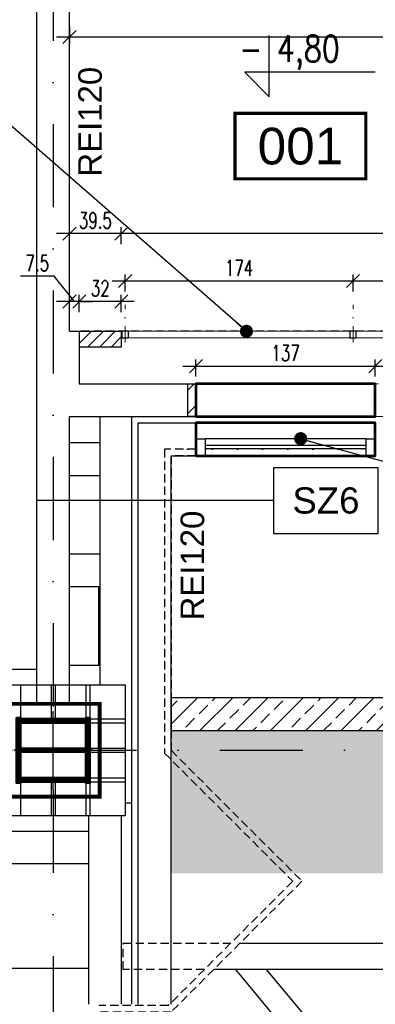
# Model space of a CAD drawing. Header units: centimetres. Extents: x -10702 to 24628, y -4437 to 19798.
# Tile 66 of 92: x 13434 to 13706, y 8406 to 9158. Entities that reach past the tile are written whole.
import ezdxf
from ezdxf.enums import TextEntityAlignment as Align

# ---------------------------------------------------------------- set-up
doc = ezdxf.new("R2010")
doc.units = ezdxf.units.CM
doc.header["$PDMODE"] = 35
doc.header["$PDSIZE"] = 0.1
for name, pattern in [('Kondygnacja  -0_5$0$DOT2', [3.175, 0, -3.175]), ('Kondygnacja  -0_5$0$HIDDEN', [9.525, 6.35, -3.175]), ('Osie rzutów$0$DASHDOT2', [12.7, 6.35, -3.175, 0, -3.175])]:
    doc.linetypes.add(name, pattern=pattern)
doc.layers.get('0').update_dxf_attribs({"color": 8})
doc.layers.get('DEFPOINTS').update_dxf_attribs({"color": 8})
for name, color, linetype, lineweight in [('ARCH_WIDOK', 8, 'Continuous', 13), ('Kondygnacja  -0_5$0$ARCH_INFO_WYMIARY', 8, 'Continuous', 9), ('Kondygnacja  -0_5$0$ARCH_WIDOK', 8, 'Continuous', 13), ('L_tabelka', 8, 'Continuous', 5)]:
    doc.layers.add(name, color=color, linetype=linetype, lineweight=lineweight)
for name, color, linetype in [('KJP_KURTYNY ZASILANIE', 1, '05_kurtyna_zas'), ('Kondygnacja  -0_5$0$ARCH_GRUNT', 8, 'Continuous'), ('Kondygnacja  -0_5$0$ARCH_INFO_KOTY_WYSOKOŚCIOWE_IST', 8, 'Continuous'), ('Kondygnacja  -0_5$0$ARCH_INFO_ODPORNOŚĆ OGNIOWA', 8, 'Continuous'), ('Kondygnacja  -0_5$0$ARCH_INFO_OPISY', 8, 'Continuous'), ('Kondygnacja  -0_5$0$ARCH_INFO_OPISY_PRZEGRODY_IST', 8, 'Continuous'), ('Kondygnacja  -0_5$0$ARCH_KONSTRUKCJA_NIEWIDOCZNA', 8, 'Continuous'), ('Kondygnacja  -0_5$0$ARCH_MUROWANE', 8, 'Continuous'), ('Kondygnacja  -0_5$0$ARCH_MUROWANE_IST', 8, 'Continuous'), ('Kondygnacja  -0_5$0$ARCH_NIEWIDOK_IST', 8, 'Kondygnacja  -0_5$0$HIDDEN'), ('Kondygnacja  -0_5$0$ARCH_OKŁADZINA', 8, 'Continuous'), ('Kondygnacja  -0_5$0$ARCH_POMOCNICZE', 8, 'Continuous'), ('Kondygnacja  -0_5$0$ARCH_PROFILE', 8, 'Continuous'), ('Kondygnacja  -0_5$0$ARCH_SZKŁO', 8, 'Continuous'), ('Kondygnacja  -0_5$0$ARCH_SŁUPY', 8, 'Continuous'), ('Kondygnacja  -0_5$0$ARCH_WIDOK_IST', 8, 'Continuous'), ('Kondygnacja  -0_5$0$ARCH_WYBURZENIA', 8, 'Kondygnacja  -0_5$0$DOT2'), ('Kondygnacja  -0_5$0$ARCH_ŚLUSARKA_DRZWI', 8, 'Continuous'), ('Kondygnacja  -0_5$0$ARCH_ŻELBET', 8, 'Continuous'), ('Kondygnacja  -0_5$0$ARCH_ŻELBET_IST', 8, 'Continuous'), ('Kondygnacja -1$0$ARCH_INFO_OPISY', 8, 'Continuous'), ('Kondygnacja -1$0$ARCH_SZYNY', 8, 'Continuous'), ('Osie rzutów$0$ARCH_INFO_OSIE_IST', 8, 'Osie rzutów$0$DASHDOT2'), ('Osie rzutów$0$ARCH_INFO_OSIE_OPISY_IST', 8, 'Continuous'), ('Pomieszczenia -05$0$ARCH_INFO_AREA_ETYKIETY_200', 8, 'Continuous')]:
    doc.layers.add(name, color=color, linetype=linetype)
doc.styles.add('Arial', font='arial.ttf')
doc.styles.add('Kondygnacja  -0_5$0$Arial', font='arial.ttf')
doc.styles.add('Kondygnacja  -0_5$0$Romans', font='Romans.shx', dxfattribs={"width": 0.7})
doc.styles.add('Kondygnacja  -0_5$0$ROMANS-50-CM', font='romans.shx', dxfattribs={"width": 0.8, "height": 10})
doc.styles.add('Kondygnacja  -0_5$0$Standard', font='txt')
doc.styles.add('Kondygnacja -1$0$Standard', font='txt')
doc.styles.add('Pomieszczenia -05$0$Arial', font='arial.ttf')
doc.linetypes.add('05_kurtyna_zas', pattern='A,50,-15,["KPz",Standard,S=10,R=0,X=-10,Y=-7.5],-35', length=100)
doc.linetypes.add('Kondygnacja -1$0$SZYNA_LINE', pattern='A,12.7,-7.75,["SZYNA",Kondygnacja -1$0$Standard,S=2.54,R=0,X=-5.95,Y=-1.27],-7.75', length=28.2)
doc.dimstyles.new('Kondygnacja  -0_5$0$ISO-25', dxfattribs={"dimtxt": 2.5, "dimasz": 2.5, "dimexe": 1.25, "dimexo": 0.625, "dimtad": 1, "dimtxsty": 'Kondygnacja  -0_5$0$Standard', "dimcen": 2.5, "dimadec": 0, "dimazin": 0, "dimtfac": 1, "dimtmove": 0, "dimatfit": 3, "dimfxl": 0, "dimarcsym": 0})
doc.dimstyles.new('Kondygnacja  -0_5$0$Wymiary 1-100', dxfattribs={"dimtxt": 12, "dimasz": 10, "dimexe": 5, "dimexo": 0, "dimgap": 4, "dimtad": 1, "dimrnd": 0.5, "dimzin": 12, "dimdsep": 46, "dimtxsty": 'Kondygnacja  -0_5$0$Romans', "dimblk": 'Kondygnacja  -0_5$0$_Oblique', "dimcen": 10, "dimdle": 10, "dimclrt": 55, "dimazin": 0, "dimtfac": 1, "dimtmove": 1, "dimatfit": 3, "dimfxl": 0, "dimtolj": 1, "dimtzin": 0, "dimarcsym": 0})
doc.dimstyles.new('Kondygnacja -1$0$ISO-25', dxfattribs={"dimtxt": 2.5, "dimasz": 2.5, "dimexe": 1.25, "dimexo": 0.625, "dimtad": 1, "dimtxsty": 'Kondygnacja -1$0$Standard', "dimcen": 2.5, "dimadec": 0, "dimazin": 0, "dimtfac": 1, "dimtmove": 0, "dimatfit": 3, "dimfxl": 0, "dimarcsym": 0})
pattern_1 = [(45, (12262.6883, 5363.0142), (-0.6735192, 0.6735192), [])]

# ---------------------------------------------------------------- blocks, each defined once
blk = doc.blocks.new('Osie rzutów')
at = {"layer": 'Osie rzutów$0$ARCH_INFO_OSIE_IST', "ltscale": 10}
for p, q in [((13460, 12510), (13460, 4623.26)), ((13460, 8570), (13460, 8630)), ((4436.04, 8600), (15156.54, 8600)), ((13490, 8600), (13430, 8600))]:
    blk.add_line(p, q, dxfattribs=at)
blk = doc.blocks.new('Kondygnacja  -0_5$0$_Oblique')
at = {"color": 0, "linetype": 'ByBlock', "lineweight": -2}
blk.add_line((-0.5, -0.5), (0.5, 0.5), dxfattribs=at)
blk = doc.blocks.new('*D246')
at = {"layer": 'DEFPOINTS', "color": 0}
for p in [(13472.5, 9170), (14080, 9170), (13472.5, 9144.77)]:
    blk.add_point(p, dxfattribs=at)
at = {"layer": 'Kondygnacja  -0_5$0$ARCH_INFO_WYMIARY', "color": 0, "lineweight": -2}
for p, q in [((13472.5, 9152.77), (13472.5, 9139.77)), ((14080, 9152.77), (14080, 9139.77)), ((14090, 9144.77), (13462.5, 9144.77))]:
    blk.add_line(p, q, dxfattribs=at)
at = {"layer": 'Kondygnacja  -0_5$0$ARCH_INFO_WYMIARY', "color": 0, "lineweight": -2, "xscale": 10, "yscale": 10, "zscale": 10, "rotation": 180}
blk.add_blockref('Kondygnacja  -0_5$0$_Oblique', (13472.5, 9144.77), dxfattribs=at)
at = {"layer": 'Kondygnacja  -0_5$0$ARCH_INFO_WYMIARY', "color": 0, "lineweight": -2, "xscale": 10, "yscale": 10, "zscale": 10}
blk.add_blockref('Kondygnacja  -0_5$0$_Oblique', (14080, 9144.77), dxfattribs=at)
at = {"layer": 'Kondygnacja  -0_5$0$ARCH_INFO_WYMIARY', "color": 55, "insert": (13776.25, 9154.77), "char_height": 12, "attachment_point": 5, "style": 'Kondygnacja  -0_5$0$Romans'}
blk.add_mtext('\\A1;607.5', dxfattribs=at)
blk = doc.blocks.new('Kondygnacja  -0_5$0$_Dot')
at = {"color": 0, "linetype": 'ByBlock', "lineweight": -2}
blk.add_line((-0.5, 0), (-1, 0), dxfattribs=at)
at = {"color": 0, "linetype": 'ByBlock', "const_width": 0.5}
blk.add_lwpolyline([(-0.25, 0, 1), (0.25, 0, 1)], format="xyb", close=True, dxfattribs=at)
blk = doc.blocks.new('*D202')
at = {"layer": 'DEFPOINTS', "color": 0}
for p in [(13659.23, 8825), (13350.63, 8425.03), (13596.23, 8425.03)]:
    blk.add_point(p, dxfattribs=at)
at = {"layer": 'Kondygnacja  -0_5$0$ARCH_INFO_WYMIARY', "color": 0, "lineweight": -2}
for p, q in [((13350.63, 8835), (13350.63, 8415.03)), ((13358.63, 8825), (13345.63, 8825)), ((13358.63, 8425.03), (13345.63, 8425.03))]:
    blk.add_line(p, q, dxfattribs=at)
at = {"layer": 'Kondygnacja  -0_5$0$ARCH_INFO_WYMIARY', "color": 0, "lineweight": -2, "xscale": 10, "yscale": 10, "zscale": 10}
for p, rotation in [((13350.63, 8825), 90), ((13350.63, 8425.03), 270)]:
    blk.add_blockref('Kondygnacja  -0_5$0$_Oblique', p, dxfattribs=dict(at, rotation=rotation))
at = {"layer": 'Kondygnacja  -0_5$0$ARCH_INFO_WYMIARY', "color": 55, "insert": (13340.63, 8625.01), "char_height": 12, "attachment_point": 5, "rotation": 90, "style": 'Kondygnacja  -0_5$0$Romans'}
blk.add_mtext('\\A1;400', dxfattribs=at)
blk = doc.blocks.new('Pomieszczenia -05$0$etykieta_numer')
at = {"color": 0, "linetype": 'ByBlock', "const_width": 2.44}
blk.add_lwpolyline([(-50, -50), (-50, 0), (50, 0), (50, -50)], close=True, dxfattribs=at)
at = {"color": 0, "linetype": 'ByBlock', "style": 'Pomieszczenia -05$0$Arial'}
blk.add_attdef('AECAREA:NUMBER', text='', height=28, dxfattribs=at).set_placement((0, -25), align=Align.MIDDLE)
blk = doc.blocks.new('*D305')
at = {"layer": 'DEFPOINTS', "color": 0}
for p in [(13706, 8893.39), (13569, 8880), (13706, 8880)]:
    blk.add_point(p, dxfattribs=at)
at = {"layer": 'Kondygnacja  -0_5$0$ARCH_INFO_WYMIARY', "color": 0, "lineweight": -2}
for p, q in [((13569, 8885.39), (13569, 8898.39)), ((13706, 8885.39), (13706, 8898.39)), ((13559, 8893.39), (13716, 8893.39))]:
    blk.add_line(p, q, dxfattribs=at)
at = {"layer": 'Kondygnacja  -0_5$0$ARCH_INFO_WYMIARY', "color": 0, "lineweight": -2, "xscale": 10, "yscale": 10, "zscale": 10, "rotation": 180}
blk.add_blockref('Kondygnacja  -0_5$0$_Oblique', (13569, 8893.39), dxfattribs=at)
at = {"layer": 'Kondygnacja  -0_5$0$ARCH_INFO_WYMIARY', "color": 0, "lineweight": -2, "xscale": 10, "yscale": 10, "zscale": 10}
blk.add_blockref('Kondygnacja  -0_5$0$_Oblique', (13706, 8893.39), dxfattribs=at)
at = {"layer": 'Kondygnacja  -0_5$0$ARCH_INFO_WYMIARY', "color": 55, "insert": (13637.5, 8903.39), "char_height": 12, "attachment_point": 5, "style": 'Kondygnacja  -0_5$0$Romans'}
blk.add_mtext('\\A1;137', dxfattribs=at)
blk = doc.blocks.new('*D306')
at = {"layer": 'DEFPOINTS', "color": 0}
for p in [(13726, 8893.39), (13706, 8880), (13726, 8880)]:
    blk.add_point(p, dxfattribs=at)
at = {"layer": 'Kondygnacja  -0_5$0$ARCH_INFO_WYMIARY', "color": 0, "lineweight": -2}
for p, q in [((13716, 8893.39), (13721.1, 8910.39)), ((13721.1, 8910.39), (13742.7, 8910.39)), ((13706, 8885.39), (13706, 8898.39)), ((13726, 8885.39), (13726, 8898.39)), ((13696, 8893.39), (13736, 8893.39))]:
    blk.add_line(p, q, dxfattribs=at)
at = {"layer": 'Kondygnacja  -0_5$0$ARCH_INFO_WYMIARY', "color": 0, "lineweight": -2, "xscale": 10, "yscale": 10, "zscale": 10, "rotation": 180}
blk.add_blockref('Kondygnacja  -0_5$0$_Oblique', (13706, 8893.39), dxfattribs=at)
at = {"layer": 'Kondygnacja  -0_5$0$ARCH_INFO_WYMIARY', "color": 0, "lineweight": -2, "xscale": 10, "yscale": 10, "zscale": 10}
blk.add_blockref('Kondygnacja  -0_5$0$_Oblique', (13726, 8893.39), dxfattribs=at)
at = {"layer": 'Kondygnacja  -0_5$0$ARCH_INFO_WYMIARY', "color": 55, "insert": (13731.9, 8920.39), "char_height": 12, "attachment_point": 5, "style": 'Kondygnacja  -0_5$0$Romans'}
blk.add_mtext('\\A1;20', dxfattribs=at)
blk = doc.blocks.new('*D315')
at = {"layer": 'DEFPOINTS', "color": 0}
for p in [(13472.5, 8942.74), (13472.5, 8920), (13480, 8920)]:
    blk.add_point(p, dxfattribs=at)
at = {"layer": 'Kondygnacja  -0_5$0$ARCH_INFO_WYMIARY', "color": 0, "lineweight": -2}
for p, q in [((13460.72, 8962.06), (13435.12, 8962.06)), ((13476.25, 8942.74), (13460.72, 8962.06)), ((13472.5, 8942.74), (13462.5, 8942.74)), ((13472.5, 8934.74), (13472.5, 8947.74)), ((13480, 8942.74), (13472.5, 8942.74)), ((13480, 8942.74), (13472.5, 8942.74)), ((13480, 8934.74), (13480, 8947.74)), ((13480, 8942.74), (13490, 8942.74))]:
    blk.add_line(p, q, dxfattribs=at)
at = {"layer": 'Kondygnacja  -0_5$0$ARCH_INFO_WYMIARY', "color": 0, "lineweight": -2, "xscale": 10, "yscale": 10, "zscale": 10}
blk.add_blockref('Kondygnacja  -0_5$0$_Oblique', (13472.5, 8942.74), dxfattribs=at)
at = {"layer": 'Kondygnacja  -0_5$0$ARCH_INFO_WYMIARY', "color": 0, "lineweight": -2, "xscale": 10, "yscale": 10, "zscale": 10, "rotation": 180}
blk.add_blockref('Kondygnacja  -0_5$0$_Oblique', (13480, 8942.74), dxfattribs=at)
at = {"layer": 'Kondygnacja  -0_5$0$ARCH_INFO_WYMIARY', "color": 55, "insert": (13447.92, 8972.06), "char_height": 12, "attachment_point": 5, "style": 'Kondygnacja  -0_5$0$Romans'}
blk.add_mtext('\\A1;7.5', dxfattribs=at)
blk = doc.blocks.new('*D316')
at = {"layer": 'DEFPOINTS', "color": 0}
for p in [(13480, 8942.74), (13480, 8920), (13512, 8920)]:
    blk.add_point(p, dxfattribs=at)
at = {"layer": 'Kondygnacja  -0_5$0$ARCH_INFO_WYMIARY', "color": 0, "lineweight": -2}
for p, q in [((13522, 8942.74), (13470, 8942.74)), ((13480, 8934.74), (13480, 8947.74)), ((13512, 8934.74), (13512, 8947.74))]:
    blk.add_line(p, q, dxfattribs=at)
at = {"layer": 'Kondygnacja  -0_5$0$ARCH_INFO_WYMIARY', "color": 0, "lineweight": -2, "xscale": 10, "yscale": 10, "zscale": 10, "rotation": 180}
blk.add_blockref('Kondygnacja  -0_5$0$_Oblique', (13480, 8942.74), dxfattribs=at)
at = {"layer": 'Kondygnacja  -0_5$0$ARCH_INFO_WYMIARY', "color": 0, "lineweight": -2, "xscale": 10, "yscale": 10, "zscale": 10}
blk.add_blockref('Kondygnacja  -0_5$0$_Oblique', (13512, 8942.74), dxfattribs=at)
at = {"layer": 'Kondygnacja  -0_5$0$ARCH_INFO_WYMIARY', "color": 55, "insert": (13496, 8952.74), "char_height": 12, "attachment_point": 5, "style": 'Kondygnacja  -0_5$0$Romans'}
blk.add_mtext('\\A1;32', dxfattribs=at)
blk = doc.blocks.new('*D312')
at = {"layer": 'DEFPOINTS', "color": 0}
for p in [(13472.5, 8994.64), (13472.5, 8920), (13512, 8920)]:
    blk.add_point(p, dxfattribs=at)
at = {"layer": 'Kondygnacja  -0_5$0$ARCH_INFO_WYMIARY', "color": 0, "lineweight": -2}
for p, q in [((13522, 8994.64), (13462.5, 8994.64)), ((13472.5, 8986.64), (13472.5, 8999.64)), ((13512, 8986.64), (13512, 8999.64))]:
    blk.add_line(p, q, dxfattribs=at)
at = {"layer": 'Kondygnacja  -0_5$0$ARCH_INFO_WYMIARY', "color": 0, "lineweight": -2, "xscale": 10, "yscale": 10, "zscale": 10, "rotation": 180}
blk.add_blockref('Kondygnacja  -0_5$0$_Oblique', (13472.5, 8994.64), dxfattribs=at)
at = {"layer": 'Kondygnacja  -0_5$0$ARCH_INFO_WYMIARY', "color": 0, "lineweight": -2, "xscale": 10, "yscale": 10, "zscale": 10}
blk.add_blockref('Kondygnacja  -0_5$0$_Oblique', (13512, 8994.64), dxfattribs=at)
at = {"layer": 'Kondygnacja  -0_5$0$ARCH_INFO_WYMIARY', "color": 55, "insert": (13492.25, 9004.64), "char_height": 12, "attachment_point": 5, "style": 'Kondygnacja  -0_5$0$Romans'}
blk.add_mtext('\\A1;39.5', dxfattribs=at)
blk = doc.blocks.new('*D318')
at = {"layer": 'DEFPOINTS', "color": 0}
for p in [(13689, 8958.4), (13689, 8940.17), (13863, 8940.17)]:
    blk.add_point(p, dxfattribs=at)
at = {"layer": 'Kondygnacja  -0_5$0$ARCH_INFO_WYMIARY', "color": 0, "lineweight": -2}
for p, q in [((13873, 8958.4), (13679, 8958.4)), ((13689, 8950.4), (13689, 8963.4)), ((13863, 8950.4), (13863, 8963.4))]:
    blk.add_line(p, q, dxfattribs=at)
at = {"layer": 'Kondygnacja  -0_5$0$ARCH_INFO_WYMIARY', "color": 0, "lineweight": -2, "xscale": 10, "yscale": 10, "zscale": 10, "rotation": 180}
blk.add_blockref('Kondygnacja  -0_5$0$_Oblique', (13689, 8958.4), dxfattribs=at)
at = {"layer": 'Kondygnacja  -0_5$0$ARCH_INFO_WYMIARY', "color": 0, "lineweight": -2, "xscale": 10, "yscale": 10, "zscale": 10}
blk.add_blockref('Kondygnacja  -0_5$0$_Oblique', (13863, 8958.4), dxfattribs=at)
at = {"layer": 'Kondygnacja  -0_5$0$ARCH_INFO_WYMIARY', "color": 55, "insert": (13776, 8968.4), "char_height": 12, "attachment_point": 5, "style": 'Kondygnacja  -0_5$0$Romans'}
blk.add_mtext('\\A1;174', dxfattribs=at)
blk = doc.blocks.new('*D313')
at = {"layer": 'DEFPOINTS', "color": 0}
for p in [(13515, 8958.4), (13515, 8940.17), (13689, 8940.17)]:
    blk.add_point(p, dxfattribs=at)
at = {"layer": 'Kondygnacja  -0_5$0$ARCH_INFO_WYMIARY', "color": 0, "lineweight": -2}
for p, q in [((13699, 8958.4), (13505, 8958.4)), ((13515, 8950.4), (13515, 8963.4)), ((13689, 8950.4), (13689, 8963.4))]:
    blk.add_line(p, q, dxfattribs=at)
at = {"layer": 'Kondygnacja  -0_5$0$ARCH_INFO_WYMIARY', "color": 0, "lineweight": -2, "xscale": 10, "yscale": 10, "zscale": 10, "rotation": 180}
blk.add_blockref('Kondygnacja  -0_5$0$_Oblique', (13515, 8958.4), dxfattribs=at)
at = {"layer": 'Kondygnacja  -0_5$0$ARCH_INFO_WYMIARY', "color": 0, "lineweight": -2, "xscale": 10, "yscale": 10, "zscale": 10}
blk.add_blockref('Kondygnacja  -0_5$0$_Oblique', (13689, 8958.4), dxfattribs=at)
at = {"layer": 'Kondygnacja  -0_5$0$ARCH_INFO_WYMIARY', "color": 55, "insert": (13602, 8968.4), "char_height": 12, "attachment_point": 5, "style": 'Kondygnacja  -0_5$0$Romans'}
blk.add_mtext('\\A1;174', dxfattribs=at)
blk = doc.blocks.new('*D311')
at = {"layer": 'DEFPOINTS', "color": 0}
for p in [(13512, 8994.64), (13512, 8920), (14040, 8920)]:
    blk.add_point(p, dxfattribs=at)
at = {"layer": 'Kondygnacja  -0_5$0$ARCH_INFO_WYMIARY', "color": 0, "lineweight": -2}
for p, q in [((14050, 8994.64), (13502, 8994.64)), ((13512, 8986.64), (13512, 8999.64)), ((14040, 8986.64), (14040, 8999.64))]:
    blk.add_line(p, q, dxfattribs=at)
at = {"layer": 'Kondygnacja  -0_5$0$ARCH_INFO_WYMIARY', "color": 0, "lineweight": -2, "xscale": 10, "yscale": 10, "zscale": 10, "rotation": 180}
blk.add_blockref('Kondygnacja  -0_5$0$_Oblique', (13512, 8994.64), dxfattribs=at)
at = {"layer": 'Kondygnacja  -0_5$0$ARCH_INFO_WYMIARY', "color": 0, "lineweight": -2, "xscale": 10, "yscale": 10, "zscale": 10}
blk.add_blockref('Kondygnacja  -0_5$0$_Oblique', (14040, 8994.64), dxfattribs=at)
at = {"layer": 'Kondygnacja  -0_5$0$ARCH_INFO_WYMIARY', "color": 55, "insert": (13776, 8994.9), "char_height": 12, "attachment_point": 5, "style": 'Kondygnacja  -0_5$0$Romans'}
blk.add_mtext('\\A1;528\\P311', dxfattribs=at)
blk = doc.blocks.new('Kondygnacja -1$0$_Dot')
at = {"color": 0, "linetype": 'ByBlock', "lineweight": -2}
blk.add_line((-0.5, 0), (-1, 0), dxfattribs=at)
at = {"color": 0, "linetype": 'ByBlock', "const_width": 0.5}
blk.add_lwpolyline([(-0.25, 0, 1), (0.25, 0, 1)], format="xyb", close=True, dxfattribs=at)

msp = doc.modelspace()

# ---------------------------------------------------------------- hatches: boundary and pattern name
at = {"layer": 'Kondygnacja  -0_5$0$ARCH_GRUNT', "linetype": 'Continuous', "lineweight": 5}
h = msp.add_hatch(dxfattribs=at)
h.set_pattern_fill('EARTH', color=256, scale=15, angle=45, style=0)
h.paths.add_polyline_path([(1133.967, 11046.454), (2362.513, 12275), (4925, 12275), (4925, 14755), (7550.104, 14755), (8720.104, 13585), (9935, 13585), (9935, 12742), (10195, 12742), (10195, 12464.645), (10065.178, 12334.822), (10020.355, 12290), (11107.426, 12290), (13507.426, 9890), (14135, 9890), (14135, 8825), (14045, 8825), (14045, 8794.645), (13865.355, 8615), (13550, 8615), (13550, 8506), (14915, 8507.069), (14915, 8955.706), (14915, 9408.893), (14535, 9611.265), (14535, 10290), (13673.112, 10290), (11273.112, 12690), (10595, 12690), (10595, 13102), (10335, 13102), (10335, 13985), (8885.79, 13985), (7715.79, 15155), (4525, 15155), (4525, 12675), (2196.827, 12675), (851.124, 11329.297)])
at = {"layer": 'Kondygnacja  -0_5$0$ARCH_MUROWANE', "linetype": 'Continuous', "lineweight": -3}
h = msp.add_hatch(dxfattribs=at)
h.set_pattern_fill('ANSI31', color=256, scale=2, angle=360, style=0)
h.set_pattern_definition([(45, (30906.3224, 19296.4343), (-4.490128, 4.490128), [])])
h.paths.add_polyline_path([(13480, 8920), (13480, 8908), (13512, 8908), (13512, 8920)])
h = msp.add_hatch(dxfattribs=at)
h.set_pattern_fill('ANSI31', color=256, scale=4, style=0)
h.paths.add_polyline_path([(13562.5, 8855), (13569, 8855), (13569, 8880), (13562.5, 8880)])
at = {"layer": 'Kondygnacja  -0_5$0$ARCH_SŁUPY', "lineweight": 40}
h = msp.add_hatch(dxfattribs=at)
h.set_pattern_fill('ANSI31', color=256, scale=0.3, style=0)
h.set_pattern_definition(pattern_1)
h.paths.add_polyline_path([(13432, 8575), (13435, 8575), (13435, 8625), (13432, 8625)])
h = msp.add_hatch(dxfattribs=at)
h.set_pattern_fill('ANSI31', color=256, scale=0.3, style=0)
h.set_pattern_definition(pattern_1)
h.paths.add_polyline_path([(13485, 8621), (13485, 8624), (13435, 8624), (13435, 8621)])
h = msp.add_hatch(dxfattribs=at)
h.set_pattern_fill('ANSI31', color=256, scale=0.3, style=0)
h.set_pattern_definition(pattern_1)
h.paths.add_polyline_path([(13485, 8575), (13488, 8575), (13488, 8625), (13485, 8625)])
h = msp.add_hatch(dxfattribs=at)
h.set_pattern_fill('ANSI31', color=256, scale=0.3, style=0)
h.set_pattern_definition(pattern_1)
h.paths.add_polyline_path([(13485, 8598.5), (13485, 8601.5), (13435, 8601.5), (13435, 8598.5)])
h = msp.add_hatch(dxfattribs=at)
h.set_pattern_fill('ANSI31', color=256, scale=0.3, style=0)
h.set_pattern_definition(pattern_1)
h.paths.add_polyline_path([(13485, 8576), (13485, 8579), (13435, 8579), (13435, 8576)])
at = {"layer": 'Kondygnacja  -0_5$0$ARCH_ŻELBET', "linetype": 'Continuous', "lineweight": -3}
h = msp.add_hatch(dxfattribs=at)
h.set_pattern_fill('ANSI33', color=256, scale=3, style=0)
h.paths.add_polyline_path([(13865.355, 8615), (13855, 8640), (13550, 8640), (13550, 8615)], flags=0)

# ---------------------------------------------------------------- linework, layer by layer
for points in [[(13517.5, 8920), (13512.5, 8920), (13512.5, 8915), (13517.5, 8915)], [(13691.5, 8920), (13686.5, 8920), (13686.5, 8915), (13691.5, 8915)]]:
    msp.add_lwpolyline(points, close=True)
at = {"layer": 'ARCH_WIDOK', "linetype": 'Osie rzutów$0$DASHDOT2', "ltscale": 2}
for p, q in [((13515, 8911.351), (13515, 8940.169)), ((13689, 8911.351), (13689, 8940.169))]:
    msp.add_line(p, q, dxfattribs=at)
at = {"layer": 'ARCH_WIDOK'}
msp.add_line((14040, 8920), (13480, 8920), dxfattribs=at)
msp.add_lwpolyline([(14039.5, 8920), (13512.5, 8920), (13512.5, 8915), (14039.5, 8915)], close=True, dxfattribs=at)
at = {"layer": 'Kondygnacja  -0_5$0$ARCH_INFO_KOTY_WYSOKOŚCIOWE_IST'}
msp.add_lwpolyline([(13705.972, 9117.901), (13606.254, 9117.901), (13625.004, 9099.151), (13625.004, 9145.994)], dxfattribs=at)
at = {"layer": 'Kondygnacja  -0_5$0$ARCH_INFO_OPISY_PRZEGRODY_IST'}
msp.add_lwpolyline([(13628.291, 8790.672), (13628.291, 8765.672), (13708.291, 8765.672), (13708.291, 8815.672), (13628.291, 8815.672), (13628.291, 8790.672), (13447.5, 8790.672)], dxfattribs=at)
at = {"layer": 'Kondygnacja  -0_5$0$ARCH_KONSTRUKCJA_NIEWIDOCZNA'}
msp.add_lwpolyline([(13515, 8650), (13515, 8550), (13405, 8550), (13405, 8650)], close=True, dxfattribs=at)
for points in [[(13435, 8650), (13435, 8625)], [(13458.5, 8650), (13458.5, 8624)], [(13461.5, 8650), (13461.5, 8624)], [(13485, 8650), (13485, 8625)], [(13488, 8650), (13488, 8625)], [(13488, 8624), (13515, 8624)], [(13488, 8621), (13515, 8621)], [(13488, 8601.5), (13515, 8601.5)], [(13488, 8598.5), (13515, 8598.5)], [(13435, 8575), (13435, 8550)], [(13458.5, 8576), (13458.5, 8550)], [(13461.494, 8576), (13461.494, 8550)], [(13485, 8575), (13485, 8550)], [(13488, 8579), (13515, 8579)], [(13488, 8576), (13515, 8576)], [(13488, 8575), (13488, 8550)]]:
    msp.add_lwpolyline(points, dxfattribs=at)
at = {"layer": 'Kondygnacja  -0_5$0$ARCH_MUROWANE', "linetype": 'Continuous', "lineweight": -3}
for points in [[(13480, 8920), (13512, 8920), (13512, 8908), (13480, 8908)], [(13562.5, 8880), (13569, 8880), (13569, 8855), (13562.5, 8855)]]:
    msp.add_lwpolyline(points, dxfattribs=at)
at = {"layer": 'Kondygnacja  -0_5$0$ARCH_MUROWANE_IST', "ltscale": 4}
for p, q in [((13525, 8850), (13569, 8850)), ((13525, 8406), (13525, 8850)), ((13550, 8825), (13569, 8825)), ((13550, 8406), (13550, 8825)), ((13515, 8560), (13520, 8560))]:
    msp.add_line(p, q, dxfattribs=at)
msp.add_lwpolyline([(13569, 8850), (13569, 8825)], dxfattribs=at)
at = {"layer": 'Kondygnacja  -0_5$0$ARCH_NIEWIDOK_IST'}
msp.add_line((14040, 8920), (13480, 8920), dxfattribs=at)
for points in [[(13569, 8830), (13545.002, 8830), (13545.002, 8597.929), (13642.931, 8500), (13547.931, 8405), (13495.002, 8405)], [(13569, 8825), (13550, 8825), (13550.002, 8600), (13650.002, 8500), (13550.002, 8400), (13495.002, 8400)], [(13575.538, 8432.606), (13513.5, 8432.606), (13513.5, 8452.606), (13595.538, 8452.606)]]:
    msp.add_lwpolyline(points, dxfattribs=at)
at = {"layer": 'Kondygnacja  -0_5$0$ARCH_OKŁADZINA'}
msp.add_lwpolyline([(13487, 8538), (13398, 8538), (13398, 8662), (13447.5, 8662)], dxfattribs=at)
at = {"layer": 'Kondygnacja  -0_5$0$ARCH_POMOCNICZE'}
msp.add_lwpolyline([(14020, 8825), (14020, 8805), (13855, 8640), (13550, 8640), (13550, 8615), (13865.355, 8615), (14045, 8794.645), (14045, 8825)], close=True, dxfattribs=at)
at = {"layer": 'Kondygnacja  -0_5$0$ARCH_PROFILE'}
for points in [[(13576, 8838), (13576, 8825), (13569, 8825), (13569, 8838)], [(13706, 8838), (13706, 8825), (13699, 8825), (13699, 8838)]]:
    msp.add_lwpolyline(points, close=True, dxfattribs=at)
at = {"layer": 'Kondygnacja  -0_5$0$ARCH_SZKŁO'}
for points in [[(13699, 8832.75), (13576, 8832.75)], [(13699, 8830.25), (13576, 8830.25)]]:
    msp.add_lwpolyline(points, dxfattribs=at)
at = {"layer": 'Kondygnacja  -0_5$0$ARCH_SŁUPY', "lineweight": 40}
for p, q in [((13435, 8601.5), (13485, 8601.5)), ((13485, 8598.5), (13435, 8598.5))]:
    msp.add_line(p, q, dxfattribs=at)
at = {"layer": 'Kondygnacja  -0_5$0$ARCH_SŁUPY', "const_width": 3}
msp.add_lwpolyline([(13424.5, 8635.5), (13495.5, 8635.5), (13495.5, 8564.5), (13424.5, 8564.5)], close=True, dxfattribs=at)
at = {"layer": 'Kondygnacja  -0_5$0$ARCH_SŁUPY', "lineweight": 40}
for points in [[(13432, 8625), (13435, 8625), (13435, 8575), (13432, 8575)], [(13485, 8625), (13488, 8625), (13488, 8575), (13485, 8575)]]:
    msp.add_lwpolyline(points, close=True, dxfattribs=at)
for points in [[(13485, 8624), (13435, 8624)], [(13435, 8621), (13485, 8621)], [(13485, 8579), (13435, 8579)], [(13435, 8576), (13485, 8576)]]:
    msp.add_lwpolyline(points, dxfattribs=at)
at = {"layer": 'Kondygnacja  -0_5$0$ARCH_WIDOK', "linetype": 'Kondygnacja  -0_5$0$HIDDEN', "ltscale": 2}
msp.add_lwpolyline([(13562.5, 8880), (13752.5, 8880), (13752.5, 8855), (13562.5, 8855)], close=True, dxfattribs=at)
msp.add_lwpolyline([(13569, 8850), (13706, 8850)], dxfattribs=at)
at = {"layer": 'Kondygnacja  -0_5$0$ARCH_WIDOK'}
msp.add_lwpolyline([(13576, 8825), (13699, 8825)], dxfattribs=at)
at = {"layer": 'Kondygnacja  -0_5$0$ARCH_WIDOK_IST'}
for points in [[(13602.609, 8452.606), (13931.822, 8452.606), (13993.358, 8514.142), (14007.5, 8500), (13940.106, 8432.606), (13582.609, 8432.606)], [(13622.64, 8432.606), (13916.981, 8080), (13924.216, 8080), (13953.358, 8109.142), (13967.5, 8095), (13932.5, 8060), (13907.5, 8060), (13599.453, 8432.606)]]:
    msp.add_lwpolyline(points, dxfattribs=at)
at = {"layer": 'Kondygnacja  -0_5$0$ARCH_WYBURZENIA', "ltscale": 6}
for points in [[(13562.5, 8880), (13697.5, 8880)], [(13562.5, 8855), (13697.5, 8855)], [(13562.5, 8850), (13697.5, 8850)], [(13562.5, 8830), (13697.5, 8830)], [(13697.5, 8825), (13562.5, 8825)]]:
    msp.add_lwpolyline(points, dxfattribs=at)
at = {"layer": 'Kondygnacja  -0_5$0$ARCH_ŚLUSARKA_DRZWI'}
msp.add_line((13699, 8838), (13576, 8838), dxfattribs=at)
at = {"layer": 'Kondygnacja  -0_5$0$ARCH_ŻELBET', "linetype": 'Continuous', "lineweight": 30}
for p, q in [((13855, 8640), (13550, 8640)), ((13550, 8640), (13550, 8615)), ((13550, 8615), (13865.355, 8615))]:
    msp.add_line(p, q, dxfattribs=at)
at = {"layer": 'Kondygnacja  -0_5$0$ARCH_ŻELBET_IST', "ltscale": 4}
for p, q in [((13447.5, 8650), (13447.5, 9750)), ((13447.5, 8635.5), (13447.5, 9562)), ((13472.5, 8920), (13472.5, 9180)), ((13472.5, 8920), (13480, 8920)), ((13480, 8920), (13480, 8880)), ((13480, 8880), (13562.5, 8880)), ((13472.5, 8855), (13569, 8855)), ((13472.5, 8635.5), (13472.5, 8855)), ((13472.5, 8635.5), (13472.5, 8855)), ((13496, 8650), (13496, 8855)), ((13520, 8616), (13520, 8855)), ((13520, 8630), (13520, 8855)), ((13520, 8406), (13520, 8855)), ((13472.5, 8835), (13496, 8835)), ((13472.5, 8810), (13496, 8810)), ((13472.5, 8750), (13496, 8750)), ((13472.5, 8725), (13496, 8725)), ((13472.5, 8725), (13495, 8725)), ((13495, 8665), (13495, 8725)), ((13472.5, 8665), (13496, 8665)), ((13472.5, 8665), (13495, 8665)), ((13487, 8550), (13487, 8406)), ((13512, 8550), (13512, 8406))]:
    msp.add_line(p, q, dxfattribs=at)
msp.add_lwpolyline([(13562.5, 8880), (13562.5, 8855)], dxfattribs=at)
at = {"layer": 'Kondygnacja -1$0$ARCH_SZYNY', "linetype": 'Kondygnacja -1$0$SZYNA_LINE', "ltscale": 2.5}
for p, q in [((13487, 8513.303), (13418.5, 8513.303)), ((13487, 8433.303), (13418.5, 8433.303))]:
    msp.add_line(p, q, dxfattribs=at)
at = {"layer": 'L_tabelka', "lineweight": 53}
for points in [[(13569, 8855), (13706, 8855), (13706, 8880), (13569, 8880)], [(13569, 8825), (13706, 8825), (13706, 8850), (13569, 8850)]]:
    msp.add_lwpolyline(points, close=True, dxfattribs=at)

# ---------------------------------------------------------------- block references
at = {"layer": 'Osie rzutów$0$ARCH_INFO_OSIE_OPISY_IST'}
msp.add_blockref('Osie rzutów', (0, 0), dxfattribs=at)
at = {"layer": 'Pomieszczenia -05$0$ARCH_INFO_AREA_ETYKIETY_200', "linetype": 'Continuous', "lineweight": -3}
msp.add_blockref('Pomieszczenia -05$0$etykieta_numer', (13648.802, 9086.455), dxfattribs=at).add_auto_attribs({'AECAREA:NUMBER': '001'})

# ---------------------------------------------------------------- texts
at = {"layer": 'KJP_KURTYNY ZASILANIE', "color": 2, "linetype": 'Continuous', "insert": (13082.542, 8729.719, 782.55), "char_height": 23.1, "width": 371.72237, "attachment_point": 1, "style": 'Arial'}
msp.add_mtext('Przewody zakończono zaworami odcinającymi', dxfattribs=at)
at = {"layer": 'Kondygnacja  -0_5$0$ARCH_INFO_KOTY_WYSOKOŚCIOWE_IST', "insert": (13602.083, 9132.864), "char_height": 20, "width": 97.61893, "attachment_point": 4, "line_spacing_factor": 0.9, "style": 'Kondygnacja  -0_5$0$ROMANS-50-CM'}
msp.add_mtext('- 4,80', dxfattribs=at)
at = {"layer": 'Kondygnacja  -0_5$0$ARCH_INFO_ODPORNOŚĆ OGNIOWA', "char_height": 18, "width": 274.93639, "attachment_point": 5, "rotation": 90, "style": 'Kondygnacja  -0_5$0$Arial'}
for insert in [(13473.288, 9080.063), (13551.429, 8741.102)]:
    msp.add_mtext('\\PREI120', dxfattribs=dict(at, insert=insert))
at = {"layer": 'Kondygnacja  -0_5$0$ARCH_INFO_OPISY_PRZEGRODY_IST', "insert": (13668.291, 8790.672), "char_height": 20, "width": 80, "attachment_point": 5, "style": 'Kondygnacja  -0_5$0$Arial'}
msp.add_mtext('SZ6', dxfattribs=at)

# ---------------------------------------------------------------- dimensions: what is measured, and where the dimension line sits
at = {"layer": 'Kondygnacja  -0_5$0$ARCH_INFO_WYMIARY'}
for base, p1, p2, picture, middle in [((13472.5, 9144.766), (14080, 9170), (13472.5, 9170), '*D246', (13776.25, 9154.766)), ((13726, 8893.395), (13706, 8880), (13726, 8880), '*D306', (13725.1, 8920.395)), ((13706, 8893.395), (13569, 8880), (13706, 8880), '*D305', (13637.5, 8903.395))]:
    dim = msp.add_linear_dim(base=base, p1=p1, p2=p2, dimstyle='Kondygnacja  -0_5$0$Wymiary 1-100', dxfattribs=at)
    dim.commit()
    dim.dimension.update_dxf_attribs({"geometry": picture, "text_midpoint": middle})
for base, p1, p2, picture, middle in [((13472.5, 8994.641), (13512, 8920), (13472.5, 8920), '*D312', (13492.25, 9004.641)), ((13515, 8958.404), (13689, 8940.169), (13515, 8940.169), '*D313', (13602, 8968.404)), ((13689, 8958.404), (13863, 8940.169), (13689, 8940.169), '*D318', (13776, 8968.404))]:
    dim = msp.add_linear_dim(base=base, p1=p1, p2=p2, angle=180, dimstyle='Kondygnacja  -0_5$0$Wymiary 1-100', dxfattribs=at)
    dim.commit()
    dim.dimension.update_dxf_attribs({"geometry": picture, "text_midpoint": middle})
dim = msp.add_linear_dim(base=(13512, 8994.641), p1=(14040, 8920), p2=(13512, 8920), angle=180, text='<>\\P311', dimstyle='Kondygnacja  -0_5$0$Wymiary 1-100', dxfattribs=at)
dim.commit()
dim.dimension.update_dxf_attribs({"geometry": '*D311', "text_midpoint": (13776, 8974.905), "dimtype": 160})
for base, p1, p2, angle, picture, middle in [((13472.5, 8942.743), (13480, 8920), (13472.5, 8920), 180, '*D315', (13456.722, 8962.055)), ((13480, 8942.743), (13512, 8920), (13480, 8920), 180, '*D316', (13496, 8942.743)), ((13350.628, 8425.028), (13659.23, 8825), (13596.23, 8425.028), 90, '*D202', (13350.628, 8625.014))]:
    dim = msp.add_linear_dim(base=base, p1=p1, p2=p2, angle=angle, dimstyle='Kondygnacja  -0_5$0$Wymiary 1-100', dxfattribs=at)
    dim.commit()
    dim.dimension.update_dxf_attribs({"geometry": picture, "text_midpoint": middle, "dimtype": 160})

# ---------------------------------------------------------------- leaders
at = {"layer": 'Kondygnacja  -0_5$0$ARCH_INFO_OPISY'}
msp.add_leader([(13649, 8838), (14039.133, 8731.711), (14318.808, 8731.711)], dimstyle='Kondygnacja  -0_5$0$ISO-25', override={"dimscale": 5, "dimasz": 2, "dimtad": 0, "dimldrblk": 'Kondygnacja  -0_5$0$_Dot'}, dxfattribs=at)
at = {"layer": 'Kondygnacja -1$0$ARCH_INFO_OPISY'}
msp.add_leader([(13607.603, 8920), (13415.761, 9087.489), (13083.872, 9087.489)], dimstyle='Kondygnacja -1$0$ISO-25', override={"dimscale": 5, "dimasz": 2, "dimtad": 0, "dimldrblk": 'Kondygnacja -1$0$_Dot'}, dxfattribs=at)

doc.saveas('drawing.dxf')
